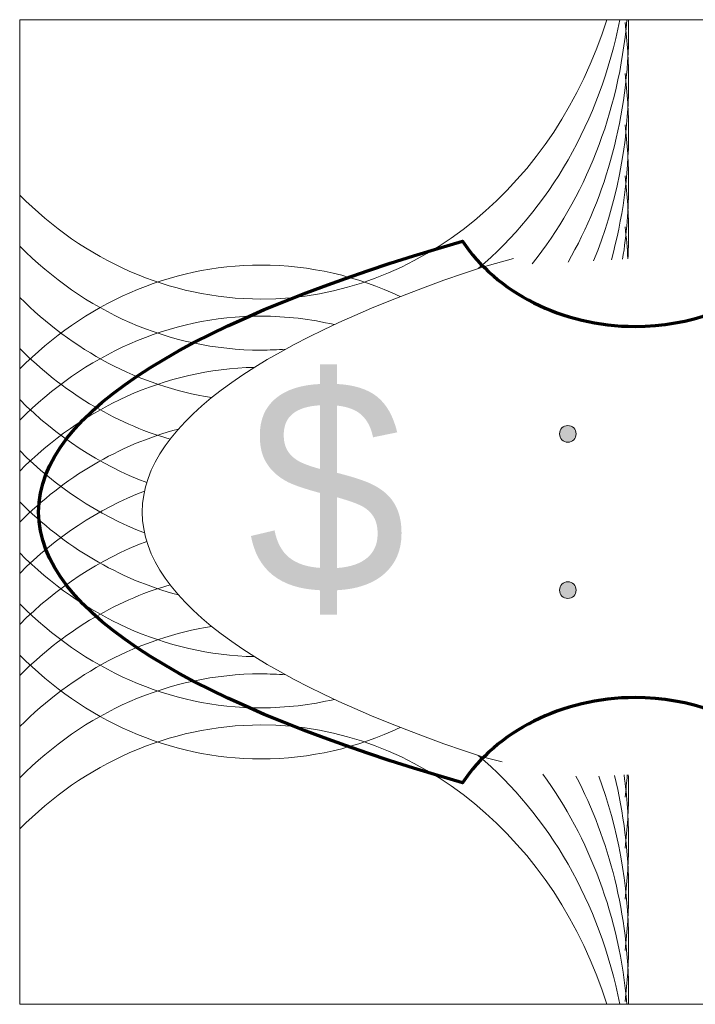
# Model space of a CAD drawing. Header units: inches. Extents: x 0 to 48, y -19.6 to 10.
# Tile 2 of 241: x 0 to 6.9, y 0 to 10. Entities that reach past the tile are written whole.
import ezdxf

# ---------------------------------------------------------------- set-up
doc = ezdxf.new("R2010")
doc.units = ezdxf.units.IN
doc.header["$MEASUREMENT"] = 0
doc.layers.add('Layer 1', color=7, linetype='Continuous')

msp = doc.modelspace()

# ---------------------------------------------------------------- hatches: boundary and pattern name
at = {"layer": 'Layer 1', "true_color": 0xe6e7e8}
h = msp.add_hatch(color=254, dxfattribs=at)
edge = h.paths.add_edge_path()
edge.add_spline(control_points=[(5.655, 5.794), (5.655, 5.747), (5.617, 5.709), (5.571, 5.709), (5.524, 5.709), (5.486, 5.747), (5.486, 5.794), (5.486, 5.84), (5.524, 5.878), (5.571, 5.878), (5.617, 5.878), (5.655, 5.84), (5.655, 5.794)], knot_values=[0, 0, 0, 0, 1, 1, 1, 2, 2, 2, 3, 3, 3, 4, 4, 4, 4], degree=3, periodic=1)
h = msp.add_hatch(color=254, dxfattribs=at)
edge = h.paths.add_edge_path()
edge.add_spline(control_points=[(5.655, 4.206), (5.655, 4.16), (5.617, 4.122), (5.571, 4.122), (5.524, 4.122), (5.486, 4.16), (5.486, 4.206), (5.486, 4.253), (5.524, 4.291), (5.571, 4.291), (5.617, 4.291), (5.655, 4.253), (5.655, 4.206)], knot_values=[0, 0, 0, 0, 1, 1, 1, 2, 2, 2, 3, 3, 3, 4, 4, 4, 4], degree=3, periodic=1)

# ---------------------------------------------------------------- linework, layer by layer
at = {"layer": 'Layer 1', "lineweight": 0}
msp.add_lwpolyline([(48, 10), (48, 0), (0, 0), (0, 10), (48, 10)], dxfattribs=at)
at = {"layer": 'Layer 1', "color": 250, "lineweight": 18, "true_color": 0x231f20}
msp.add_lwpolyline([(48, 10), (48, 0), (0, 0), (0, 10), (48, 10)], dxfattribs=at)
for points, knots in [([(5.967, 10), (5.448, 8.346), (4.07, 7.163), (2.452, 7.163), (1.514, 7.163), (0.656, 7.561), (0, 8.218)], [0, 0, 0, 0, 1, 1, 1, 2, 2, 2, 2]), ([(6.187, 10), (6.187, 9.966), (6.188, 9.933), (6.188, 9.899), (6.188, 9.027), (5.961, 8.215), (5.572, 7.537)], [0, 0, 0, 0, 1, 1, 1, 2, 2, 2, 2]), ([(6.152, 9.971), (6.176, 9.775), (6.188, 9.578), (6.188, 9.38), (6.188, 8.726), (6.06, 8.105), (5.832, 7.55)], [0, 0, 0, 0, 1, 1, 1, 2, 2, 2, 2]), ([(6.152, 9.452), (6.176, 9.256), (6.188, 9.059), (6.188, 8.861), (6.188, 8.408), (6.126, 7.971), (6.013, 7.56)], [0, 0, 0, 0, 1, 1, 1, 2, 2, 2, 2]), ([(6.152, 8.933), (6.176, 8.737), (6.188, 8.54), (6.188, 8.342), (6.188, 8.078), (6.167, 7.819), (6.127, 7.568)], [0, 0, 0, 0, 1, 1, 1, 2, 2, 2, 2]), ([(6.152, 8.414), (6.176, 8.218), (6.188, 8.021), (6.188, 7.823), (6.188, 7.739), (6.185, 7.655), (6.181, 7.572)], [0, 0, 0, 0, 1, 1, 1, 2, 2, 2, 2]), ([(2.703, 6.654), (2.62, 6.648), (2.536, 6.644), (2.452, 6.644), (1.514, 6.644), (0.656, 7.042), (0, 7.699)], [0, 0, 0, 0, 1, 1, 1, 2, 2, 2, 2]), ([(3.868, 7.188), (3.431, 7.394), (2.953, 7.508), (2.452, 7.508), (1.514, 7.508), (0.656, 7.11), (0, 6.453)], [0, 0, 0, 0, 1, 1, 1, 2, 2, 2, 2]), ([(5.019, 7.574), (5.019, 7.574), (4.713, 7.491), (4.713, 7.491), (2.514, 6.765), (1.246, 5.913), (1.246, 5), (1.246, 4.087), (2.514, 3.235), (4.713, 2.509), (4.713, 2.509), (4.903, 2.462), (4.903, 2.462)], [0, 0, 0, 0, 1, 1, 1, 2, 2, 2, 3, 3, 3, 4, 4, 4, 4]), ([(3.198, 6.903), (2.957, 6.959), (2.708, 6.989), (2.452, 6.989), (1.514, 6.989), (0.656, 6.591), (0, 5.934)], [0, 0, 0, 0, 1, 1, 1, 2, 2, 2, 2]), ([(5.655, 5.794), (5.655, 5.747), (5.617, 5.709), (5.571, 5.709), (5.524, 5.709), (5.486, 5.747), (5.486, 5.794), (5.486, 5.84), (5.524, 5.878), (5.571, 5.878), (5.617, 5.878), (5.655, 5.84), (5.655, 5.794)], [0, 0, 0, 0, 1, 1, 1, 2, 2, 2, 3, 3, 3, 4, 4, 4, 4]), ([(5.655, 4.206), (5.655, 4.16), (5.617, 4.122), (5.571, 4.122), (5.524, 4.122), (5.486, 4.16), (5.486, 4.206), (5.486, 4.253), (5.524, 4.291), (5.571, 4.291), (5.617, 4.291), (5.655, 4.253), (5.655, 4.206)], [0, 0, 0, 0, 1, 1, 1, 2, 2, 2, 3, 3, 3, 4, 4, 4, 4]), ([(3.198, 3.097), (2.957, 3.041), (2.708, 3.011), (2.452, 3.011), (1.514, 3.011), (0.656, 3.409), (0, 4.066)], [0, 0, 0, 0, 1, 1, 1, 2, 2, 2, 2]), ([(3.868, 2.812), (3.431, 2.606), (2.953, 2.492), (2.452, 2.492), (1.514, 2.492), (0.656, 2.89), (0, 3.547)], [0, 0, 0, 0, 1, 1, 1, 2, 2, 2, 2]), ([(2.703, 3.346), (2.62, 3.352), (2.536, 3.356), (2.452, 3.356), (1.514, 3.356), (0.656, 2.958), (0, 2.301)], [0, 0, 0, 0, 1, 1, 1, 2, 2, 2, 2]), ([(5.967, 0), (5.448, 1.654), (4.07, 2.837), (2.452, 2.837), (1.514, 2.837), (0.656, 2.439), (0, 1.782)], [0, 0, 0, 0, 1, 1, 1, 2, 2, 2, 2]), ([(6.187, 0), (6.187, 0.034), (6.188, 0.067), (6.188, 0.101), (6.188, 0.911), (5.992, 1.669), (5.653, 2.316)], [0, 0, 0, 0, 1, 1, 1, 2, 2, 2, 2]), ([(6.152, 0.029), (6.176, 0.225), (6.188, 0.422), (6.188, 0.62), (6.188, 1.222), (6.079, 1.796), (5.884, 2.317)], [0, 0, 0, 0, 1, 1, 1, 2, 2, 2, 2]), ([(6.152, 0.548), (6.176, 0.744), (6.188, 0.941), (6.188, 1.139), (6.188, 1.549), (6.137, 1.947), (6.044, 2.323)], [0, 0, 0, 0, 1, 1, 1, 2, 2, 2, 2]), ([(6.152, 1.067), (6.176, 1.263), (6.188, 1.46), (6.188, 1.658), (6.188, 1.886), (6.172, 2.11), (6.142, 2.329)], [0, 0, 0, 0, 1, 1, 1, 2, 2, 2, 2]), ([(6.152, 1.586), (6.176, 1.782), (6.188, 1.979), (6.188, 2.177), (6.188, 2.228), (6.187, 2.28), (6.185, 2.331)], [0, 0, 0, 0, 1, 1, 1, 2, 2, 2, 2])]:
    msp.add_open_spline(points, degree=3, knots=knots, dxfattribs=at)
for points in [[(6.098, 10), (5.898, 8.969), (5.376, 8.078), (4.659, 7.473)], [(6.17, 10), (6.09, 9.049), (5.74, 8.188), (5.209, 7.521)], [(6.152, 7.895), (6.165, 7.788), (6.175, 7.68), (6.18, 7.572)], [(1.953, 6.163), (1.211, 6.277), (0.538, 6.642), (0, 7.18)], [(1.528, 5.739), (0.954, 5.907), (0.433, 6.227), (0, 6.661)], [(2.386, 6.469), (1.473, 6.451), (0.641, 6.056), (0, 5.415)], [(1.292, 5.299), (0.811, 5.479), (0.373, 5.769), (0, 6.142)], [(1.613, 5.842), (1.005, 5.682), (0.454, 5.351), (0, 4.896)], [(1.269, 4.788), (0.797, 4.969), (0.367, 5.256), (0, 5.623)], [(1.269, 5.212), (0.797, 5.031), (0.367, 4.744), (0, 4.377)], [(1.613, 4.158), (1.005, 4.318), (0.454, 4.649), (0, 5.104)], [(1.292, 4.701), (0.811, 4.521), (0.373, 4.231), (0, 3.858)], [(2.386, 3.531), (1.473, 3.549), (0.641, 3.944), (0, 4.585)], [(1.528, 4.261), (0.954, 4.093), (0.433, 3.773), (0, 3.339)], [(1.953, 3.837), (1.211, 3.723), (0.538, 3.358), (0, 2.82)], [(6.098, 0), (5.898, 1.031), (5.376, 1.922), (4.659, 2.527)], [(6.17, 0), (6.096, 0.885), (5.787, 1.691), (5.317, 2.336)], [(6.152, 2.105), (6.161, 2.18), (6.169, 2.255), (6.174, 2.331)]]:
    msp.add_open_spline(points, degree=3, dxfattribs=at)
at = {"layer": 'Layer 1', "lineweight": 0}
for points, knots in [([(24, 0.207), (30.03, 0.207), (35.536, 0.658), (39.731, 1.402), (39.731, 1.406), (39.731, 1.409), (39.731, 1.412), (39.731, 2.353), (40.633, 3.115), (41.746, 3.115), (42.498, 3.115), (43.154, 2.766), (43.501, 2.25), (46.214, 3.028), (47.809, 3.977), (47.809, 5), (47.809, 6.023), (46.214, 6.972), (43.501, 7.75), (43.154, 7.234), (42.498, 6.885), (41.746, 6.885), (40.633, 6.885), (39.731, 7.647), (39.731, 8.588), (39.731, 8.591), (39.731, 8.594), (39.731, 8.598), (35.536, 9.342), (30.03, 9.793), (24, 9.793), (17.97, 9.793), (12.464, 9.342), (8.269, 8.598), (8.269, 8.594), (8.269, 8.591), (8.269, 8.588), (8.269, 7.647), (7.367, 6.885), (6.254, 6.885), (5.502, 6.885), (4.846, 7.234), (4.499, 7.75), (1.785, 6.972), (0.192, 6.023), (0.192, 5), (0.192, 3.977), (1.785, 3.028), (4.499, 2.25), (4.846, 2.766), (5.502, 3.115), (6.254, 3.115), (7.367, 3.115), (8.269, 2.353), (8.269, 1.412), (8.269, 1.409), (8.269, 1.406), (8.269, 1.402), (12.464, 0.658), (17.97, 0.207), (24, 0.207)], [0, 0, 0, 0, 1, 1, 1, 2, 2, 2, 3, 3, 3, 4, 4, 4, 5, 5, 5, 6, 6, 6, 7, 7, 7, 8, 8, 8, 9, 9, 9, 10, 10, 10, 11, 11, 11, 12, 12, 12, 13, 13, 13, 14, 14, 14, 15, 15, 15, 16, 16, 16, 17, 17, 17, 18, 18, 18, 19, 19, 19, 20, 20, 20, 20]), ([(5.655, 5.794), (5.655, 5.747), (5.617, 5.709), (5.571, 5.709), (5.524, 5.709), (5.486, 5.747), (5.486, 5.794), (5.486, 5.84), (5.524, 5.878), (5.571, 5.878), (5.617, 5.878), (5.655, 5.84), (5.655, 5.794)], [0, 0, 0, 0, 1, 1, 1, 2, 2, 2, 3, 3, 3, 4, 4, 4, 4]), ([(5.655, 4.206), (5.655, 4.16), (5.617, 4.122), (5.571, 4.122), (5.524, 4.122), (5.486, 4.16), (5.486, 4.206), (5.486, 4.253), (5.524, 4.291), (5.571, 4.291), (5.617, 4.291), (5.655, 4.253), (5.655, 4.206)], [0, 0, 0, 0, 1, 1, 1, 2, 2, 2, 3, 3, 3, 4, 4, 4, 4])]:
    msp.add_open_spline(points, degree=3, knots=knots, dxfattribs=at)
at = {"layer": 'Layer 1', "color": 177, "lineweight": 70, "true_color": 0x2e3092}
msp.add_open_spline([(24, 0.207), (30.03, 0.207), (35.536, 0.658), (39.731, 1.402), (39.731, 1.406), (39.731, 1.409), (39.731, 1.412), (39.731, 2.353), (40.633, 3.115), (41.746, 3.115), (42.498, 3.115), (43.154, 2.766), (43.501, 2.25), (46.214, 3.028), (47.809, 3.977), (47.809, 5), (47.809, 6.023), (46.214, 6.972), (43.501, 7.75), (43.154, 7.234), (42.498, 6.885), (41.746, 6.885), (40.633, 6.885), (39.731, 7.647), (39.731, 8.588), (39.731, 8.591), (39.731, 8.594), (39.731, 8.598), (35.536, 9.342), (30.03, 9.793), (24, 9.793), (17.97, 9.793), (12.464, 9.342), (8.269, 8.598), (8.269, 8.594), (8.269, 8.591), (8.269, 8.588), (8.269, 7.647), (7.367, 6.885), (6.254, 6.885), (5.502, 6.885), (4.846, 7.234), (4.499, 7.75), (1.785, 6.972), (0.192, 6.023), (0.192, 5), (0.192, 3.977), (1.785, 3.028), (4.499, 2.25), (4.846, 2.766), (5.502, 3.115), (6.254, 3.115), (7.367, 3.115), (8.269, 2.353), (8.269, 1.412), (8.269, 1.409), (8.269, 1.406), (8.269, 1.402), (12.464, 0.658), (17.97, 0.207), (24, 0.207)], degree=3, knots=[0, 0, 0, 0, 1, 1, 1, 2, 2, 2, 3, 3, 3, 4, 4, 4, 5, 5, 5, 6, 6, 6, 7, 7, 7, 8, 8, 8, 9, 9, 9, 10, 10, 10, 11, 11, 11, 12, 12, 12, 13, 13, 13, 14, 14, 14, 15, 15, 15, 16, 16, 16, 17, 17, 17, 18, 18, 18, 19, 19, 19, 20, 20, 20, 20], dxfattribs=at)

# ---------------------------------------------------------------- texts
at = {"layer": 'Layer 1', "color": 250, "true_color": 0x231f20, "insert": (2.319, 3.957), "char_height": 2.16196, "attachment_point": 7}
msp.add_mtext('\\fArmy|b0|i0|c0|p34;\\W1;$', dxfattribs=at)

doc.saveas('drawing.dxf')
